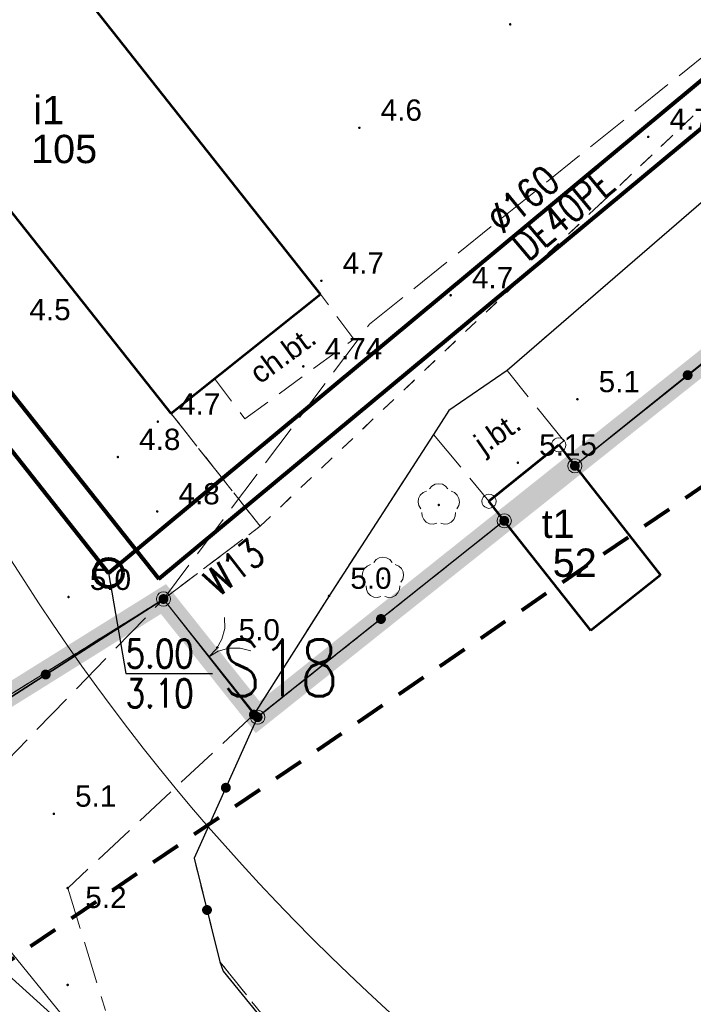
# Model space of a CAD drawing. Extents: x 5474185 to 5474933, y 5916077 to 5916824.
# Tile 124 of 256: x 5474555 to 5474579, y 5916255 to 5916289. Entities that reach past the tile are written whole.
import ezdxf
from ezdxf.enums import TextEntityAlignment as Align

# ---------------------------------------------------------------- set-up
doc = ezdxf.new("R2010")
doc.units = 0
for name, pattern in [('216-500', [2.5, 1.5, -1]), ('DASHDOT', [1, 0.5, -0.25, 0, -0.25]), ('PRZER1-1', [1, 0.5, -0.5]), ('PRZER2-1', [1.5, 1, -0.5]), ('PRZER3-1', [2, 1.5, -0.5])]:
    doc.linetypes.add(name, pattern=pattern)
for name, color, linetype in [('1-GRAN', 5, 'DASHDOT'), ('ks_Linie_odn', 2, 'CONTINUOUS'), ('ks_Opis_PZ_1', 2, 'CONTINUOUS'), ('ks_Teksty', 2, 'CONTINUOUS'), ('w_Opis_PZ_2', 7, 'CONTINUOUS')]:
    doc.layers.add(name, color=color, linetype=linetype)
for name, color, linetype, lineweight in [('GEPPGD', 253, 'CONTINUOUS', 18), ('GESBZO', 253, 'CONTINUOUS', 50), ('GESBZO_O', 253, 'CONTINUOUS', 50), ('GESDZI', 253, 'CONTINUOUS', 18), ('GESKKL', 253, 'CONTINUOUS', 18), ('GESUZY', 253, 'CONTINUOUS', 18), ('GSLKBR', 253, 'CONTINUOUS', 18), ('GSLKOG', 253, 'CONTINUOUS', 35), ('GSLKRW', 253, 'CONTINUOUS', 25), ('GSPRDL', 253, 'CONTINUOUS', 18), ('GSPWPN', 253, 'CONTINUOUS', 13), ('GSPWPN_O', 253, 'CONTINUOUS', 13), ('GSPWPS', 253, 'CONTINUOUS', 13), ('GSPWPS_O', 253, 'CONTINUOUS', 13), ('GSSKOA', 253, 'CONTINUOUS', 18), ('GSSKOA_O', 253, 'CONTINUOUS', 18), ('GSSKOD', 253, 'CONTINUOUS', 18), ('GSSKOD_O', 253, 'CONTINUOUS', 18), ('GULEPR', 254, 'CONTINUOUS', 18), ('GULKPR', 7, 'CONTINUOUS', 18), ('IS HP zasięg', 251, 'CONTINUOUS', 20), ('IS ks', 34, 'CONTINUOUS', 40), ('IS opis', 7, 'CONTINUOUS', 20), ('IS w', 4, 'CONTINUOUS', 60), ('Sieć wodociągowa', 253, 'CONTINUOUS', 40)]:
    doc.layers.add(name, color=color, linetype=linetype, lineweight=lineweight)
doc.styles.add('Arial', font='arial.ttf')
doc.styles.get("Standard").update_dxf_attribs({"font": 'simplex.shx'})

msp = doc.modelspace()

# ---------------------------------------------------------------- hatches: boundary and pattern name
at = {"layer": 'GSLKOG'}
for points in [[(5474578.5011, 5916276.536023), (5474578.456716, 5916276.546844), (5474578.416644, 5916276.568782), (5474578.383616, 5916276.600344), (5474578.359882, 5916276.639379), (5474578.34706, 5916276.683228), (5474578.346023, 5916276.7289), (5474578.356844, 5916276.773284), (5474578.378782, 5916276.813356), (5474578.410344, 5916276.846384), (5474578.449379, 5916276.870118), (5474578.493228, 5916276.88294), (5474578.5389, 5916276.883977), (5474578.583284, 5916276.873156), (5474578.623356, 5916276.851218), (5474578.656384, 5916276.819656), (5474578.680118, 5916276.780621), (5474578.69294, 5916276.736772), (5474578.693977, 5916276.6911), (5474578.683156, 5916276.646716), (5474578.661218, 5916276.606644), (5474578.629656, 5916276.573616), (5474578.590621, 5916276.549882), (5474578.546772, 5916276.53706)], [(5474578.5011, 5916276.536023), (5474578.456716, 5916276.546844), (5474578.416644, 5916276.568782), (5474578.383616, 5916276.600344), (5474578.359882, 5916276.639379), (5474578.34706, 5916276.683228), (5474578.346023, 5916276.7289), (5474578.356844, 5916276.773284), (5474578.378782, 5916276.813356), (5474578.410344, 5916276.846384), (5474578.449379, 5916276.870118), (5474578.493228, 5916276.88294), (5474578.5389, 5916276.883977), (5474578.583284, 5916276.873156), (5474578.623356, 5916276.851218), (5474578.656384, 5916276.819656), (5474578.680118, 5916276.780621), (5474578.69294, 5916276.736772), (5474578.693977, 5916276.6911), (5474578.683156, 5916276.646716), (5474578.661218, 5916276.606644), (5474578.629656, 5916276.573616), (5474578.590621, 5916276.549882), (5474578.546772, 5916276.53706)], [(5474574.5211, 5916273.336023), (5474574.476716, 5916273.346844), (5474574.436644, 5916273.368782), (5474574.403616, 5916273.400344), (5474574.379882, 5916273.439379), (5474574.36706, 5916273.483228), (5474574.366023, 5916273.5289), (5474574.376844, 5916273.573284), (5474574.398782, 5916273.613356), (5474574.430344, 5916273.646384), (5474574.469379, 5916273.670118), (5474574.513228, 5916273.68294), (5474574.5589, 5916273.683977), (5474574.603284, 5916273.673156), (5474574.643356, 5916273.651218), (5474574.676384, 5916273.619656), (5474574.700118, 5916273.580621), (5474574.71294, 5916273.536772), (5474574.713977, 5916273.4911), (5474574.703156, 5916273.446716), (5474574.681218, 5916273.406644), (5474574.649656, 5916273.373616), (5474574.610621, 5916273.349882), (5474574.566772, 5916273.33706)], [(5474572.030308, 5916271.396111), (5474571.985974, 5916271.407133), (5474571.946002, 5916271.429254), (5474571.913118, 5916271.460966), (5474571.889562, 5916271.500109), (5474571.87694, 5916271.544015), (5474571.876111, 5916271.589692), (5474571.887133, 5916271.634026), (5474571.909254, 5916271.673998), (5474571.940966, 5916271.706882), (5474571.980109, 5916271.730438), (5474572.024015, 5916271.74306), (5474572.069692, 5916271.743889), (5474572.114026, 5916271.732867), (5474572.153998, 5916271.710746), (5474572.186882, 5916271.679034), (5474572.210438, 5916271.639891), (5474572.22306, 5916271.595985), (5474572.223889, 5916271.550308), (5474572.212867, 5916271.505974), (5474572.190746, 5916271.466002), (5474572.159034, 5916271.433118), (5474572.119891, 5916271.409562), (5474572.075985, 5916271.39694)], [(5474560.03817, 5916268.635191), (5474559.992648, 5916268.639032), (5474559.949671, 5916268.654526), (5474559.912168, 5916268.680614), (5474559.882696, 5916268.71552), (5474559.863262, 5916268.756864), (5474559.855191, 5916268.80183), (5474559.859032, 5916268.847352), (5474559.874526, 5916268.890329), (5474559.900614, 5916268.927832), (5474559.93552, 5916268.957304), (5474559.976864, 5916268.976738), (5474560.02183, 5916268.984809), (5474560.067352, 5916268.980968), (5474560.110329, 5916268.965474), (5474560.147832, 5916268.939386), (5474560.177304, 5916268.90448), (5474560.196738, 5916268.863136), (5474560.204809, 5916268.81817), (5474560.200968, 5916268.772648), (5474560.185474, 5916268.729671), (5474560.159386, 5916268.692168), (5474560.12448, 5916268.662696), (5474560.083136, 5916268.643262)], [(5474567.680308, 5916267.931111), (5474567.635974, 5916267.942133), (5474567.596002, 5916267.964254), (5474567.563118, 5916267.995966), (5474567.539562, 5916268.035109), (5474567.52694, 5916268.079015), (5474567.526111, 5916268.124692), (5474567.537133, 5916268.169026), (5474567.559254, 5916268.208998), (5474567.590966, 5916268.241882), (5474567.630109, 5916268.265438), (5474567.674015, 5916268.27806), (5474567.719692, 5916268.278889), (5474567.764026, 5916268.267867), (5474567.803998, 5916268.245746), (5474567.836882, 5916268.214034), (5474567.860438, 5916268.174891), (5474567.87306, 5916268.130985), (5474567.873889, 5916268.085308), (5474567.862867, 5916268.040974), (5474567.840746, 5916268.001002), (5474567.809034, 5916267.968118), (5474567.769891, 5916267.944562), (5474567.725985, 5916267.93194)], [(5474567.680308, 5916267.931111), (5474567.635974, 5916267.942133), (5474567.596002, 5916267.964254), (5474567.563118, 5916267.995966), (5474567.539562, 5916268.035109), (5474567.52694, 5916268.079015), (5474567.526111, 5916268.124692), (5474567.537133, 5916268.169026), (5474567.559254, 5916268.208998), (5474567.590966, 5916268.241882), (5474567.630109, 5916268.265438), (5474567.674015, 5916268.27806), (5474567.719692, 5916268.278889), (5474567.764026, 5916268.267867), (5474567.803998, 5916268.245746), (5474567.836882, 5916268.214034), (5474567.860438, 5916268.174891), (5474567.87306, 5916268.130985), (5474567.873889, 5916268.085308), (5474567.862867, 5916268.040974), (5474567.840746, 5916268.001002), (5474567.809034, 5916267.968118), (5474567.769891, 5916267.944562), (5474567.725985, 5916267.93194)], [(5474555.88317, 5916265.970191), (5474555.837648, 5916265.974032), (5474555.794671, 5916265.989526), (5474555.757168, 5916266.015614), (5474555.727696, 5916266.05052), (5474555.708262, 5916266.091864), (5474555.700191, 5916266.13683), (5474555.704032, 5916266.182352), (5474555.719526, 5916266.225329), (5474555.745614, 5916266.262832), (5474555.78052, 5916266.292304), (5474555.821864, 5916266.311738), (5474555.86683, 5916266.319809), (5474555.912352, 5916266.315968), (5474555.955329, 5916266.300474), (5474555.992832, 5916266.274386), (5474556.022304, 5916266.23948), (5474556.041738, 5916266.198136), (5474556.049809, 5916266.15317), (5474556.045968, 5916266.107648), (5474556.030474, 5916266.064671), (5474556.004386, 5916266.027168), (5474555.96948, 5916265.997696), (5474555.928136, 5916265.978262)], [(5474555.88317, 5916265.970191), (5474555.837648, 5916265.974032), (5474555.794671, 5916265.989526), (5474555.757168, 5916266.015614), (5474555.727696, 5916266.05052), (5474555.708262, 5916266.091864), (5474555.700191, 5916266.13683), (5474555.704032, 5916266.182352), (5474555.719526, 5916266.225329), (5474555.745614, 5916266.262832), (5474555.78052, 5916266.292304), (5474555.821864, 5916266.311738), (5474555.86683, 5916266.319809), (5474555.912352, 5916266.315968), (5474555.955329, 5916266.300474), (5474555.992832, 5916266.274386), (5474556.022304, 5916266.23948), (5474556.041738, 5916266.198136), (5474556.049809, 5916266.15317), (5474556.045968, 5916266.107648), (5474556.030474, 5916266.064671), (5474556.004386, 5916266.027168), (5474555.96948, 5916265.997696), (5474555.928136, 5916265.978262)], [(5474563.205676, 5916264.555588), (5474563.161022, 5916264.565238), (5474563.120388, 5916264.586116), (5474563.086543, 5916264.6168), (5474563.061792, 5916264.655199), (5474563.047822, 5916264.698695), (5474563.045588, 5916264.744324), (5474563.055238, 5916264.788978), (5474563.076116, 5916264.829612), (5474563.1068, 5916264.863457), (5474563.145199, 5916264.888208), (5474563.188695, 5916264.902178), (5474563.234324, 5916264.904412), (5474563.278978, 5916264.894762), (5474563.319612, 5916264.873884), (5474563.353457, 5916264.8432), (5474563.378208, 5916264.804801), (5474563.392178, 5916264.761305), (5474563.394412, 5916264.715676), (5474563.384762, 5916264.671022), (5474563.363884, 5916264.630388), (5474563.3332, 5916264.596543), (5474563.294801, 5916264.571792), (5474563.251305, 5916264.557822)], [(5474563.36763, 5916264.465891), (5474563.321966, 5916264.46726), (5474563.278213, 5916264.480402), (5474563.239352, 5916264.50442), (5474563.208032, 5916264.537678), (5474563.186385, 5916264.577908), (5474563.175891, 5916264.62237), (5474563.17726, 5916264.668034), (5474563.190402, 5916264.711787), (5474563.21442, 5916264.750648), (5474563.247678, 5916264.781968), (5474563.287908, 5916264.803615), (5474563.33237, 5916264.814109), (5474563.378034, 5916264.81274), (5474563.421787, 5916264.799598), (5474563.460648, 5916264.77558), (5474563.491968, 5916264.742322), (5474563.513615, 5916264.702092), (5474563.524109, 5916264.65763), (5474563.52274, 5916264.611966), (5474563.509598, 5916264.568213), (5474563.48558, 5916264.529352), (5474563.452322, 5916264.498032), (5474563.412092, 5916264.476385)], [(5474562.24763, 5916261.975891), (5474562.201966, 5916261.97726), (5474562.158213, 5916261.990402), (5474562.119352, 5916262.01442), (5474562.088032, 5916262.047678), (5474562.066385, 5916262.087908), (5474562.055891, 5916262.13237), (5474562.05726, 5916262.178034), (5474562.070402, 5916262.221787), (5474562.09442, 5916262.260648), (5474562.127678, 5916262.291968), (5474562.167908, 5916262.313615), (5474562.21237, 5916262.324109), (5474562.258034, 5916262.32274), (5474562.301787, 5916262.309598), (5474562.340648, 5916262.28558), (5474562.371968, 5916262.252322), (5474562.393615, 5916262.212092), (5474562.404109, 5916262.16763), (5474562.40274, 5916262.121966), (5474562.389598, 5916262.078213), (5474562.36558, 5916262.039352), (5474562.332322, 5916262.008032), (5474562.292092, 5916261.986385)], [(5474562.24763, 5916261.975891), (5474562.201966, 5916261.97726), (5474562.158213, 5916261.990402), (5474562.119352, 5916262.01442), (5474562.088032, 5916262.047678), (5474562.066385, 5916262.087908), (5474562.055891, 5916262.13237), (5474562.05726, 5916262.178034), (5474562.070402, 5916262.221787), (5474562.09442, 5916262.260648), (5474562.127678, 5916262.291968), (5474562.167908, 5916262.313615), (5474562.21237, 5916262.324109), (5474562.258034, 5916262.32274), (5474562.301787, 5916262.309598), (5474562.340648, 5916262.28558), (5474562.371968, 5916262.252322), (5474562.393615, 5916262.212092), (5474562.404109, 5916262.16763), (5474562.40274, 5916262.121966), (5474562.389598, 5916262.078213), (5474562.36558, 5916262.039352), (5474562.332322, 5916262.008032), (5474562.292092, 5916261.986385)], [(5474561.561944, 5916257.660027), (5474561.516761, 5916257.66678), (5474561.474866, 5916257.684996), (5474561.439114, 5916257.713436), (5474561.41194, 5916257.750161), (5474561.395198, 5916257.792666), (5474561.390027, 5916257.838056), (5474561.39678, 5916257.883239), (5474561.414996, 5916257.925134), (5474561.443436, 5916257.960886), (5474561.480161, 5916257.98806), (5474561.522666, 5916258.004802), (5474561.568056, 5916258.009973), (5474561.613239, 5916258.00322), (5474561.655134, 5916257.985004), (5474561.690886, 5916257.956564), (5474561.71806, 5916257.919839), (5474561.734802, 5916257.877334), (5474561.739973, 5916257.831944), (5474561.73322, 5916257.786761), (5474561.715004, 5916257.744866), (5474561.686564, 5916257.709114), (5474561.649839, 5916257.68194), (5474561.607334, 5916257.665198)], [(5474561.561944, 5916257.660027), (5474561.516761, 5916257.66678), (5474561.474866, 5916257.684996), (5474561.439114, 5916257.713436), (5474561.41194, 5916257.750161), (5474561.395198, 5916257.792666), (5474561.390027, 5916257.838056), (5474561.39678, 5916257.883239), (5474561.414996, 5916257.925134), (5474561.443436, 5916257.960886), (5474561.480161, 5916257.98806), (5474561.522666, 5916258.004802), (5474561.568056, 5916258.009973), (5474561.613239, 5916258.00322), (5474561.655134, 5916257.985004), (5474561.690886, 5916257.956564), (5474561.71806, 5916257.919839), (5474561.734802, 5916257.877334), (5474561.739973, 5916257.831944), (5474561.73322, 5916257.786761), (5474561.715004, 5916257.744866), (5474561.686564, 5916257.709114), (5474561.649839, 5916257.68194), (5474561.607334, 5916257.665198)]]:
    msp.add_hatch(color=256, dxfattribs=at).paths.add_polyline_path(points)
at = {"layer": 'GSPRDL'}
for points in [[(5474569.74, 5916272.085), (5474569.726094, 5916272.087202), (5474569.71355, 5916272.093594), (5474569.703594, 5916272.10355), (5474569.697202, 5916272.116094), (5474569.695, 5916272.13), (5474569.697202, 5916272.143906), (5474569.703594, 5916272.15645), (5474569.71355, 5916272.166406), (5474569.726094, 5916272.172798), (5474569.74, 5916272.175), (5474569.753906, 5916272.172798), (5474569.76645, 5916272.166406), (5474569.776406, 5916272.15645), (5474569.782798, 5916272.143906), (5474569.785, 5916272.13), (5474569.782798, 5916272.116094), (5474569.776406, 5916272.10355), (5474569.76645, 5916272.093594), (5474569.753906, 5916272.087202)], [(5474567.77, 5916269.495), (5474567.756094, 5916269.497202), (5474567.74355, 5916269.503594), (5474567.733594, 5916269.51355), (5474567.727202, 5916269.526094), (5474567.725, 5916269.54), (5474567.727202, 5916269.553906), (5474567.733594, 5916269.56645), (5474567.74355, 5916269.576406), (5474567.756094, 5916269.582798), (5474567.77, 5916269.585), (5474567.783906, 5916269.582798), (5474567.79645, 5916269.576406), (5474567.806406, 5916269.56645), (5474567.812798, 5916269.553906), (5474567.815, 5916269.54), (5474567.812798, 5916269.526094), (5474567.806406, 5916269.51355), (5474567.79645, 5916269.503594), (5474567.783906, 5916269.497202)]]:
    msp.add_hatch(color=256, dxfattribs=at).paths.add_polyline_path(points)
at = {"layer": 'GSPWPN'}
for points in [[(5474572.26, 5916289.045), (5474572.248353, 5916289.046533), (5474572.2375, 5916289.051029), (5474572.22818, 5916289.05818), (5474572.221029, 5916289.0675), (5474572.216533, 5916289.078353), (5474572.215, 5916289.09), (5474572.216533, 5916289.101647), (5474572.221029, 5916289.1125), (5474572.22818, 5916289.12182), (5474572.2375, 5916289.128971), (5474572.248353, 5916289.133467), (5474572.26, 5916289.135), (5474572.271647, 5916289.133467), (5474572.2825, 5916289.128971), (5474572.29182, 5916289.12182), (5474572.298971, 5916289.1125), (5474572.303467, 5916289.101647), (5474572.305, 5916289.09), (5474572.303467, 5916289.078353), (5474572.298971, 5916289.0675), (5474572.29182, 5916289.05818), (5474572.2825, 5916289.051029), (5474572.271647, 5916289.046533)], [(5474566.94, 5916285.395), (5474566.928353, 5916285.396533), (5474566.9175, 5916285.401029), (5474566.90818, 5916285.40818), (5474566.901029, 5916285.4175), (5474566.896533, 5916285.428353), (5474566.895, 5916285.44), (5474566.896533, 5916285.451647), (5474566.901029, 5916285.4625), (5474566.90818, 5916285.47182), (5474566.9175, 5916285.478971), (5474566.928353, 5916285.483467), (5474566.94, 5916285.485), (5474566.951647, 5916285.483467), (5474566.9625, 5916285.478971), (5474566.97182, 5916285.47182), (5474566.978971, 5916285.4625), (5474566.983467, 5916285.451647), (5474566.985, 5916285.44), (5474566.983467, 5916285.428353), (5474566.978971, 5916285.4175), (5474566.97182, 5916285.40818), (5474566.9625, 5916285.401029), (5474566.951647, 5916285.396533)], [(5474577.13, 5916285.075), (5474577.118353, 5916285.076533), (5474577.1075, 5916285.081029), (5474577.09818, 5916285.08818), (5474577.091029, 5916285.0975), (5474577.086533, 5916285.108353), (5474577.085, 5916285.12), (5474577.086533, 5916285.131647), (5474577.091029, 5916285.1425), (5474577.09818, 5916285.15182), (5474577.1075, 5916285.158971), (5474577.118353, 5916285.163467), (5474577.13, 5916285.165), (5474577.141647, 5916285.163467), (5474577.1525, 5916285.158971), (5474577.16182, 5916285.15182), (5474577.168971, 5916285.1425), (5474577.173467, 5916285.131647), (5474577.175, 5916285.12), (5474577.173467, 5916285.108353), (5474577.168971, 5916285.0975), (5474577.16182, 5916285.08818), (5474577.1525, 5916285.081029), (5474577.141647, 5916285.076533)], [(5474565.6, 5916279.995), (5474565.588353, 5916279.996533), (5474565.5775, 5916280.001029), (5474565.56818, 5916280.00818), (5474565.561029, 5916280.0175), (5474565.556533, 5916280.028353), (5474565.555, 5916280.04), (5474565.556533, 5916280.051647), (5474565.561029, 5916280.0625), (5474565.56818, 5916280.07182), (5474565.5775, 5916280.078971), (5474565.588353, 5916280.083467), (5474565.6, 5916280.085), (5474565.611647, 5916280.083467), (5474565.6225, 5916280.078971), (5474565.63182, 5916280.07182), (5474565.638971, 5916280.0625), (5474565.643467, 5916280.051647), (5474565.645, 5916280.04), (5474565.643467, 5916280.028353), (5474565.638971, 5916280.0175), (5474565.63182, 5916280.00818), (5474565.6225, 5916280.001029), (5474565.611647, 5916279.996533)], [(5474570.16, 5916279.485), (5474570.148353, 5916279.486533), (5474570.1375, 5916279.491029), (5474570.12818, 5916279.49818), (5474570.121029, 5916279.5075), (5474570.116533, 5916279.518353), (5474570.115, 5916279.53), (5474570.116533, 5916279.541647), (5474570.121029, 5916279.5525), (5474570.12818, 5916279.56182), (5474570.1375, 5916279.568971), (5474570.148353, 5916279.573467), (5474570.16, 5916279.575), (5474570.171647, 5916279.573467), (5474570.1825, 5916279.568971), (5474570.19182, 5916279.56182), (5474570.198971, 5916279.5525), (5474570.203467, 5916279.541647), (5474570.205, 5916279.53), (5474570.203467, 5916279.518353), (5474570.198971, 5916279.5075), (5474570.19182, 5916279.49818), (5474570.1825, 5916279.491029), (5474570.171647, 5916279.486533)], [(5474574.63, 5916275.815), (5474574.618353, 5916275.816533), (5474574.6075, 5916275.821029), (5474574.59818, 5916275.82818), (5474574.591029, 5916275.8375), (5474574.586533, 5916275.848353), (5474574.585, 5916275.86), (5474574.586533, 5916275.871647), (5474574.591029, 5916275.8825), (5474574.59818, 5916275.89182), (5474574.6075, 5916275.898971), (5474574.618353, 5916275.903467), (5474574.63, 5916275.905), (5474574.641647, 5916275.903467), (5474574.6525, 5916275.898971), (5474574.66182, 5916275.89182), (5474574.668971, 5916275.8825), (5474574.673467, 5916275.871647), (5474574.675, 5916275.86), (5474574.673467, 5916275.848353), (5474574.668971, 5916275.8375), (5474574.66182, 5916275.82818), (5474574.6525, 5916275.821029), (5474574.641647, 5916275.816533)], [(5474559.83, 5916275.025), (5474559.818353, 5916275.026533), (5474559.8075, 5916275.031029), (5474559.79818, 5916275.03818), (5474559.791029, 5916275.0475), (5474559.786533, 5916275.058353), (5474559.785, 5916275.07), (5474559.786533, 5916275.081647), (5474559.791029, 5916275.0925), (5474559.79818, 5916275.10182), (5474559.8075, 5916275.108971), (5474559.818353, 5916275.113467), (5474559.83, 5916275.115), (5474559.841647, 5916275.113467), (5474559.8525, 5916275.108971), (5474559.86182, 5916275.10182), (5474559.868971, 5916275.0925), (5474559.873467, 5916275.081647), (5474559.875, 5916275.07), (5474559.873467, 5916275.058353), (5474559.868971, 5916275.0475), (5474559.86182, 5916275.03818), (5474559.8525, 5916275.031029), (5474559.841647, 5916275.026533)], [(5474558.42, 5916273.775), (5474558.408353, 5916273.776533), (5474558.3975, 5916273.781029), (5474558.38818, 5916273.78818), (5474558.381029, 5916273.7975), (5474558.376533, 5916273.808353), (5474558.375, 5916273.82), (5474558.376533, 5916273.831647), (5474558.381029, 5916273.8425), (5474558.38818, 5916273.85182), (5474558.3975, 5916273.858971), (5474558.408353, 5916273.863467), (5474558.42, 5916273.865), (5474558.431647, 5916273.863467), (5474558.4425, 5916273.858971), (5474558.45182, 5916273.85182), (5474558.458971, 5916273.8425), (5474558.463467, 5916273.831647), (5474558.465, 5916273.82), (5474558.463467, 5916273.808353), (5474558.458971, 5916273.7975), (5474558.45182, 5916273.78818), (5474558.4425, 5916273.781029), (5474558.431647, 5916273.776533)], [(5474559.81, 5916271.855), (5474559.798353, 5916271.856533), (5474559.7875, 5916271.861029), (5474559.77818, 5916271.86818), (5474559.771029, 5916271.8775), (5474559.766533, 5916271.888353), (5474559.765, 5916271.9), (5474559.766533, 5916271.911647), (5474559.771029, 5916271.9225), (5474559.77818, 5916271.93182), (5474559.7875, 5916271.938971), (5474559.798353, 5916271.943467), (5474559.81, 5916271.945), (5474559.821647, 5916271.943467), (5474559.8325, 5916271.938971), (5474559.84182, 5916271.93182), (5474559.848971, 5916271.9225), (5474559.853467, 5916271.911647), (5474559.855, 5916271.9), (5474559.853467, 5916271.888353), (5474559.848971, 5916271.8775), (5474559.84182, 5916271.86818), (5474559.8325, 5916271.861029), (5474559.821647, 5916271.856533)], [(5474556.68, 5916268.835), (5474556.668353, 5916268.836533), (5474556.6575, 5916268.841029), (5474556.64818, 5916268.84818), (5474556.641029, 5916268.8575), (5474556.636533, 5916268.868353), (5474556.635, 5916268.88), (5474556.636533, 5916268.891647), (5474556.641029, 5916268.9025), (5474556.64818, 5916268.91182), (5474556.6575, 5916268.918971), (5474556.668353, 5916268.923467), (5474556.68, 5916268.925), (5474556.691647, 5916268.923467), (5474556.7025, 5916268.918971), (5474556.71182, 5916268.91182), (5474556.718971, 5916268.9025), (5474556.723467, 5916268.891647), (5474556.725, 5916268.88), (5474556.723467, 5916268.868353), (5474556.718971, 5916268.8575), (5474556.71182, 5916268.84818), (5474556.7025, 5916268.841029), (5474556.691647, 5916268.836533)], [(5474565.87, 5916268.875), (5474565.858353, 5916268.876533), (5474565.8475, 5916268.881029), (5474565.83818, 5916268.88818), (5474565.831029, 5916268.8975), (5474565.826533, 5916268.908353), (5474565.825, 5916268.92), (5474565.826533, 5916268.931647), (5474565.831029, 5916268.9425), (5474565.83818, 5916268.95182), (5474565.8475, 5916268.958971), (5474565.858353, 5916268.963467), (5474565.87, 5916268.965), (5474565.881647, 5916268.963467), (5474565.8925, 5916268.958971), (5474565.90182, 5916268.95182), (5474565.908971, 5916268.9425), (5474565.913467, 5916268.931647), (5474565.915, 5916268.92), (5474565.913467, 5916268.908353), (5474565.908971, 5916268.8975), (5474565.90182, 5916268.88818), (5474565.8925, 5916268.881029), (5474565.881647, 5916268.876533)], [(5474561.93, 5916267.055), (5474561.918353, 5916267.056533), (5474561.9075, 5916267.061029), (5474561.89818, 5916267.06818), (5474561.891029, 5916267.0775), (5474561.886533, 5916267.088353), (5474561.885, 5916267.1), (5474561.886533, 5916267.111647), (5474561.891029, 5916267.1225), (5474561.89818, 5916267.13182), (5474561.9075, 5916267.138971), (5474561.918353, 5916267.143467), (5474561.93, 5916267.145), (5474561.941647, 5916267.143467), (5474561.9525, 5916267.138971), (5474561.96182, 5916267.13182), (5474561.968971, 5916267.1225), (5474561.973467, 5916267.111647), (5474561.975, 5916267.1), (5474561.973467, 5916267.088353), (5474561.968971, 5916267.0775), (5474561.96182, 5916267.06818), (5474561.9525, 5916267.061029), (5474561.941647, 5916267.056533)], [(5474556.16, 5916261.185), (5474556.148353, 5916261.186533), (5474556.1375, 5916261.191029), (5474556.12818, 5916261.19818), (5474556.121029, 5916261.2075), (5474556.116533, 5916261.218353), (5474556.115, 5916261.23), (5474556.116533, 5916261.241647), (5474556.121029, 5916261.2525), (5474556.12818, 5916261.26182), (5474556.1375, 5916261.268971), (5474556.148353, 5916261.273467), (5474556.16, 5916261.275), (5474556.171647, 5916261.273467), (5474556.1825, 5916261.268971), (5474556.19182, 5916261.26182), (5474556.198971, 5916261.2525), (5474556.203467, 5916261.241647), (5474556.205, 5916261.23), (5474556.203467, 5916261.218353), (5474556.198971, 5916261.2075), (5474556.19182, 5916261.19818), (5474556.1825, 5916261.191029), (5474556.171647, 5916261.186533)], [(5474556.65, 5916258.565), (5474556.638353, 5916258.566533), (5474556.6275, 5916258.571029), (5474556.61818, 5916258.57818), (5474556.611029, 5916258.5875), (5474556.606533, 5916258.598353), (5474556.605, 5916258.61), (5474556.606533, 5916258.621647), (5474556.611029, 5916258.6325), (5474556.61818, 5916258.64182), (5474556.6275, 5916258.648971), (5474556.638353, 5916258.653467), (5474556.65, 5916258.655), (5474556.661647, 5916258.653467), (5474556.6725, 5916258.648971), (5474556.68182, 5916258.64182), (5474556.688971, 5916258.6325), (5474556.693467, 5916258.621647), (5474556.695, 5916258.61), (5474556.693467, 5916258.598353), (5474556.688971, 5916258.5875), (5474556.68182, 5916258.57818), (5474556.6725, 5916258.571029), (5474556.661647, 5916258.566533)], [(5474556.65, 5916255.145), (5474556.638353, 5916255.146533), (5474556.6275, 5916255.151029), (5474556.61818, 5916255.15818), (5474556.611029, 5916255.1675), (5474556.606533, 5916255.178353), (5474556.605, 5916255.19), (5474556.606533, 5916255.201647), (5474556.611029, 5916255.2125), (5474556.61818, 5916255.22182), (5474556.6275, 5916255.228971), (5474556.638353, 5916255.233467), (5474556.65, 5916255.235), (5474556.661647, 5916255.233467), (5474556.6725, 5916255.228971), (5474556.68182, 5916255.22182), (5474556.688971, 5916255.2125), (5474556.693467, 5916255.201647), (5474556.695, 5916255.19), (5474556.693467, 5916255.178353), (5474556.688971, 5916255.1675), (5474556.68182, 5916255.15818), (5474556.6725, 5916255.151029), (5474556.661647, 5916255.146533)]]:
    msp.add_hatch(color=256, dxfattribs=at).paths.add_polyline_path(points)
at = {"layer": 'GSPWPS'}
for points in [[(5474564.96, 5916276.975), (5474564.948353, 5916276.976533), (5474564.9375, 5916276.981029), (5474564.92818, 5916276.98818), (5474564.921029, 5916276.9975), (5474564.916533, 5916277.008353), (5474564.915, 5916277.02), (5474564.916533, 5916277.031647), (5474564.921029, 5916277.0425), (5474564.92818, 5916277.05182), (5474564.9375, 5916277.058971), (5474564.948353, 5916277.063467), (5474564.96, 5916277.065), (5474564.971647, 5916277.063467), (5474564.9825, 5916277.058971), (5474564.99182, 5916277.05182), (5474564.998971, 5916277.0425), (5474565.003467, 5916277.031647), (5474565.005, 5916277.02), (5474565.003467, 5916277.008353), (5474564.998971, 5916276.9975), (5474564.99182, 5916276.98818), (5474564.9825, 5916276.981029), (5474564.971647, 5916276.976533)], [(5474572.53, 5916273.575), (5474572.518353, 5916273.576533), (5474572.5075, 5916273.581029), (5474572.49818, 5916273.58818), (5474572.491029, 5916273.5975), (5474572.486533, 5916273.608353), (5474572.485, 5916273.62), (5474572.486533, 5916273.631647), (5474572.491029, 5916273.6425), (5474572.49818, 5916273.65182), (5474572.5075, 5916273.658971), (5474572.518353, 5916273.663467), (5474572.53, 5916273.665), (5474572.541647, 5916273.663467), (5474572.5525, 5916273.658971), (5474572.56182, 5916273.65182), (5474572.568971, 5916273.6425), (5474572.573467, 5916273.631647), (5474572.575, 5916273.62), (5474572.573467, 5916273.608353), (5474572.568971, 5916273.5975), (5474572.56182, 5916273.58818), (5474572.5525, 5916273.581029), (5474572.541647, 5916273.576533)]]:
    msp.add_hatch(color=256, dxfattribs=at).paths.add_polyline_path(points)

# ---------------------------------------------------------------- linework, layer by layer
at = {"layer": '1-GRAN', "ltscale": 5, "const_width": 0.8, "elevation": 10.08}
msp.add_lwpolyline([(5474751.83, 5916275.64), (5474751.14, 5916273.94), (5474644.79, 5916221), (5474615.29, 5916258.3), (5474592.4, 5916287.8), (5474563.35, 5916264.64), (5474560.03, 5916268.81), (5474550.58, 5916262.91), (5474454.86, 5916375.82)], dxfattribs=at)
at = {"layer": 'GEPPGD', "elevation": 10.24, "flags": 128}
for points in [[(5474573.97, 5916274.5), (5474574.047254, 5916274.487764), (5474574.116946, 5916274.452254), (5474574.172254, 5916274.396946), (5474574.207764, 5916274.327254), (5474574.22, 5916274.25), (5474574.207764, 5916274.172746), (5474574.172254, 5916274.103054), (5474574.116946, 5916274.047746), (5474574.047254, 5916274.012236), (5474573.97, 5916274), (5474573.892746, 5916274.012236), (5474573.823054, 5916274.047746), (5474573.767746, 5916274.103054), (5474573.732236, 5916274.172746), (5474573.72, 5916274.25), (5474573.732236, 5916274.327254), (5474573.767746, 5916274.396946), (5474573.823054, 5916274.452254), (5474573.892746, 5916274.487764), (5474573.97, 5916274.5)], [(5474574.54, 5916273.76), (5474574.617254, 5916273.747764), (5474574.686946, 5916273.712254), (5474574.742254, 5916273.656946), (5474574.777764, 5916273.587254), (5474574.79, 5916273.51), (5474574.777764, 5916273.432746), (5474574.742254, 5916273.363054), (5474574.686946, 5916273.307746), (5474574.617254, 5916273.272236), (5474574.54, 5916273.26), (5474574.462746, 5916273.272236), (5474574.393054, 5916273.307746), (5474574.337746, 5916273.363054), (5474574.302236, 5916273.432746), (5474574.29, 5916273.51), (5474574.302236, 5916273.587254), (5474574.337746, 5916273.656946), (5474574.393054, 5916273.712254), (5474574.462746, 5916273.747764), (5474574.54, 5916273.76)], [(5474571.51, 5916272.51), (5474571.587254, 5916272.497764), (5474571.656946, 5916272.462254), (5474571.712254, 5916272.406946), (5474571.747764, 5916272.337254), (5474571.76, 5916272.26), (5474571.747764, 5916272.182746), (5474571.712254, 5916272.113054), (5474571.656946, 5916272.057746), (5474571.587254, 5916272.022236), (5474571.51, 5916272.01), (5474571.432746, 5916272.022236), (5474571.363054, 5916272.057746), (5474571.307746, 5916272.113054), (5474571.272236, 5916272.182746), (5474571.26, 5916272.26), (5474571.272236, 5916272.337254), (5474571.307746, 5916272.406946), (5474571.363054, 5916272.462254), (5474571.432746, 5916272.497764), (5474571.51, 5916272.51)], [(5474572.05, 5916271.82), (5474572.127254, 5916271.807764), (5474572.196946, 5916271.772254), (5474572.252254, 5916271.716946), (5474572.287764, 5916271.647254), (5474572.3, 5916271.57), (5474572.287764, 5916271.492746), (5474572.252254, 5916271.423054), (5474572.196946, 5916271.367746), (5474572.127254, 5916271.332236), (5474572.05, 5916271.32), (5474571.972746, 5916271.332236), (5474571.903054, 5916271.367746), (5474571.847746, 5916271.423054), (5474571.812236, 5916271.492746), (5474571.8, 5916271.57), (5474571.812236, 5916271.647254), (5474571.847746, 5916271.716946), (5474571.903054, 5916271.772254), (5474571.972746, 5916271.807764), (5474572.05, 5916271.82)], [(5474560.03, 5916269.06), (5474560.107254, 5916269.047764), (5474560.176946, 5916269.012254), (5474560.232254, 5916268.956946), (5474560.267764, 5916268.887254), (5474560.28, 5916268.81), (5474560.267764, 5916268.732746), (5474560.232254, 5916268.663054), (5474560.176946, 5916268.607746), (5474560.107254, 5916268.572236), (5474560.03, 5916268.56), (5474559.952746, 5916268.572236), (5474559.883054, 5916268.607746), (5474559.827746, 5916268.663054), (5474559.792236, 5916268.732746), (5474559.78, 5916268.81), (5474559.792236, 5916268.887254), (5474559.827746, 5916268.956946), (5474559.883054, 5916269.012254), (5474559.952746, 5916269.047764), (5474560.03, 5916269.06)], [(5474563.35, 5916264.89), (5474563.427254, 5916264.877764), (5474563.496946, 5916264.842254), (5474563.552254, 5916264.786946), (5474563.587764, 5916264.717254), (5474563.6, 5916264.64), (5474563.587764, 5916264.562746), (5474563.552254, 5916264.493054), (5474563.496946, 5916264.437746), (5474563.427254, 5916264.402236), (5474563.35, 5916264.39), (5474563.272746, 5916264.402236), (5474563.203054, 5916264.437746), (5474563.147746, 5916264.493054), (5474563.112236, 5916264.562746), (5474563.1, 5916264.64), (5474563.112236, 5916264.717254), (5474563.147746, 5916264.786946), (5474563.203054, 5916264.842254), (5474563.272746, 5916264.877764), (5474563.35, 5916264.89)]]:
    msp.add_lwpolyline(points, close=True, dxfattribs=at)
at = {"layer": 'GESBZO', "linetype": 'Continuous', "lineweight": 53}
for p, q in [((5474565.57, 5916279.57, 10.18), (5474552.7, 5916295.87, 10.18)), ((5474547.48, 5916291.52, 10.18), (5474560.29, 5916275.36, 10.18)), ((5474560.29, 5916275.36, 10.18), (5474565.57, 5916279.57, 10.18)), ((5474571.51, 5916272.26, 10.18), (5474573.97, 5916274.25, 10.18)), ((5474573.97, 5916274.25, 10.18), (5474574.54, 5916273.51, 10.18)), ((5474574.54, 5916273.51, 10.18), (5474577.56, 5916269.65, 10.18)), ((5474572.05, 5916271.57, 10.18), (5474571.51, 5916272.26, 10.18)), ((5474575.1, 5916267.7, 10.18), (5474572.05, 5916271.57, 10.18)), ((5474577.56, 5916269.65, 10.18), (5474575.1, 5916267.7, 10.18))]:
    msp.add_line(p, q, dxfattribs=at)
at = {"layer": 'GESDZI', "linetype": 'Continuous', "lineweight": 13}
for p, q in [((5474592.4, 5916287.8, 10.22), (5474574.54, 5916273.51, 10.22)), ((5474574.54, 5916273.51, 10.22), (5474592.4, 5916287.8, 10.22)), ((5474573.97, 5916274.25, 10.22), (5474571.51, 5916272.26, 10.22)), ((5474571.51, 5916272.26, 10.22), (5474573.97, 5916274.25, 10.22)), ((5474574.54, 5916273.51, 10.22), (5474573.97, 5916274.25, 10.22)), ((5474573.97, 5916274.25, 10.22), (5474574.54, 5916273.51, 10.22)), ((5474571.51, 5916272.26, 10.22), (5474572.05, 5916271.57, 10.22)), ((5474572.05, 5916271.57, 10.22), (5474571.51, 5916272.26, 10.22)), ((5474572.05, 5916271.57, 10.22), (5474563.35, 5916264.64, 10.22)), ((5474563.35, 5916264.64, 10.22), (5474572.05, 5916271.57, 10.22)), ((5474560.03, 5916268.81, 10.22), (5474550.58, 5916262.91, 10.22)), ((5474550.58, 5916262.91, 10.22), (5474560.03, 5916268.81, 10.22)), ((5474563.35, 5916264.64, 10.22), (5474560.03, 5916268.81, 10.22)), ((5474560.03, 5916268.81, 10.22), (5474563.35, 5916264.64, 10.22))]:
    msp.add_line(p, q, dxfattribs=at)
at = {"layer": 'GESKKL', "linetype": 'PRZER3-1', "lineweight": 13}
for p, q in [((5474560.28, 5916275.38, 10.06), (5474547.46, 5916291.61, 10.06)), ((5474592.4, 5916287.8, 10.06), (5474574.54, 5916273.51, 10.06)), ((5474563.44, 5916271.38, 10.06), (5474560.28, 5916275.38, 10.06)), ((5474573.97, 5916274.25, 10.06), (5474571.51, 5916272.26, 10.06)), ((5474574.54, 5916273.51, 10.06), (5474573.97, 5916274.25, 10.06)), ((5474571.51, 5916272.26, 10.06), (5474572.05, 5916271.57, 10.06)), ((5474572.05, 5916271.57, 10.06), (5474563.35, 5916264.64, 10.06)), ((5474560.03, 5916268.81, 10.06), (5474563.44, 5916271.38, 10.06)), ((5474550.58, 5916262.91, 10.06), (5474560.03, 5916268.81, 10.06)), ((5474563.35, 5916264.64, 10.06), (5474561.11, 5916259.66, 10.06)), ((5474561.11, 5916259.66, 10.06), (5474562.02, 5916256.01, 10.06)), ((5474562.02, 5916256.01, 10.06), (5474568.46, 5916247.96, 10.06))]:
    msp.add_line(p, q, dxfattribs=at)
at = {"layer": 'GESUZY', "linetype": 'PRZER1-1', "lineweight": 13}
for p, q in [((5474575.4, 5916282.72, 10.08), (5474588.16, 5916294.8, 10.08)), ((5474588.16, 5916294.8, 10.08), (5474575.4, 5916282.72, 10.08)), ((5474560.28, 5916275.38, 10.08), (5474547.46, 5916291.61, 10.08)), ((5474547.46, 5916291.61, 10.08), (5474560.28, 5916275.38, 10.08)), ((5474592.4, 5916287.8, 10.08), (5474574.54, 5916273.51, 10.08)), ((5474574.54, 5916273.51, 10.08), (5474592.4, 5916287.8, 10.08)), ((5474563.44, 5916271.38, 10.08), (5474575.4, 5916282.72, 10.08)), ((5474575.4, 5916282.72, 10.08), (5474563.44, 5916271.38, 10.08)), ((5474563.44, 5916271.38, 10.08), (5474560.28, 5916275.38, 10.08)), ((5474560.28, 5916275.38, 10.08), (5474563.44, 5916271.38, 10.08)), ((5474573.97, 5916274.25, 10.08), (5474571.51, 5916272.26, 10.08)), ((5474571.51, 5916272.26, 10.08), (5474573.97, 5916274.25, 10.08)), ((5474574.54, 5916273.51, 10.08), (5474573.97, 5916274.25, 10.08)), ((5474573.97, 5916274.25, 10.08), (5474574.54, 5916273.51, 10.08)), ((5474571.51, 5916272.26, 10.08), (5474572.05, 5916271.57, 10.08)), ((5474572.05, 5916271.57, 10.08), (5474571.51, 5916272.26, 10.08)), ((5474572.05, 5916271.57, 10.08), (5474563.35, 5916264.64, 10.08)), ((5474563.35, 5916264.64, 10.08), (5474572.05, 5916271.57, 10.08)), ((5474560.03, 5916268.81, 10.08), (5474563.44, 5916271.38, 10.08)), ((5474563.44, 5916271.38, 10.08), (5474560.03, 5916268.81, 10.08)), ((5474550.58, 5916262.91, 10.08), (5474560.03, 5916268.81, 10.08)), ((5474560.03, 5916268.81, 10.08), (5474550.58, 5916262.91, 10.08)), ((5474563.35, 5916264.64, 10.08), (5474561.11, 5916259.66, 10.08)), ((5474561.11, 5916259.66, 10.08), (5474563.35, 5916264.64, 10.08)), ((5474561.11, 5916259.66, 10.08), (5474562.02, 5916256.01, 10.08)), ((5474562.02, 5916256.01, 10.08), (5474561.11, 5916259.66, 10.08)), ((5474562.02, 5916256.01, 10.08), (5474568.46, 5916247.96, 10.08)), ((5474568.46, 5916247.96, 10.08), (5474562.02, 5916256.01, 10.08))]:
    msp.add_line(p, q, dxfattribs=at)
at = {"layer": 'GSLKBR', "linetype": 'Continuous', "lineweight": 18, "elevation": 10.18, "flags": 128}
msp.add_lwpolyline([(5474563.22, 5916264.73), (5474560.03, 5916268.81)], dxfattribs=at)
at = {"layer": 'GSLKBR', "elevation": 10.18, "flags": 128}
for points in [[(5474562.186412, 5916268.160977), (5474562.189969, 5916267.769415), (5474562.092061, 5916267.390274), (5474561.899361, 5916267.049392), (5474561.625, 5916266.77)], [(5474561.625, 5916266.77), (5474561.962324, 5916266.968862), (5474562.339624, 5916267.073642), (5474562.731186, 5916267.077199), (5474563.110327, 5916266.979292)]]:
    msp.add_lwpolyline(points, dxfattribs=at)
at = {"layer": 'GSLKOG', "linetype": 'Continuous', "lineweight": 30}
for p, q in [((5474582.5, 5916279.91, 10.18), (5474574.54, 5916273.51, 10.18)), ((5474572.05, 5916271.57, 10.18), (5474563.35, 5916264.64, 10.18)), ((5474563.35, 5916264.64, 10.18), (5474561.11, 5916259.66, 10.18)), ((5474563.35, 5916264.64, 10.18), (5474563.22, 5916264.73, 10.18)), ((5474561.11, 5916259.66, 10.18), (5474562.02, 5916256.01, 10.18)), ((5474562.02, 5916256.01, 10.18), (5474562.13, 5916255.68, 10.18)), ((5474562.13, 5916255.68, 10.18), (5474568.79, 5916247.54, 10.18))]:
    msp.add_line(p, q, dxfattribs=at)
at = {"layer": 'GSLKOG', "linetype": 'Continuous', "lineweight": 35, "elevation": 10.18, "flags": 128}
msp.add_lwpolyline([(5474560.03, 5916268.81), (5474551.72, 5916263.48)], dxfattribs=at)
at = {"layer": 'GSLKRW', "linetype": 'Continuous', "lineweight": 30}
for p, q in [((5474579.62, 5916283.34, 10.18), (5474572.15, 5916276.88, 10.18)), ((5474572.15, 5916276.88, 10.18), (5474570.09, 5916275.46, 10.18)), ((5474570.09, 5916275.46, 10.18), (5474569.56, 5916274.62, 10.18)), ((5474569.56, 5916274.62, 10.18), (5474565.87, 5916268.92, 10.18)), ((5474565.87, 5916268.92, 10.18), (5474563.22, 5916264.73, 10.18))]:
    msp.add_line(p, q, dxfattribs=at)
at = {"layer": 'GSPRDL', "elevation": 10.12, "flags": 128}
for points in [[(5474569.415723, 5916272.693333), (5474569.499447, 5916272.792679), (5474569.612044, 5916272.857494), (5474569.74, 5916272.88), (5474569.867956, 5916272.857494), (5474569.980553, 5916272.792679), (5474570.064277, 5916272.693333)], [(5474569.104031, 5916271.995674), (5474569.03542, 5916272.105999), (5474569.008571, 5916272.233115), (5474569.026708, 5916272.361763), (5474569.087652, 5916272.476501), (5474569.18409, 5916272.563559), (5474569.304445, 5916272.612485)], [(5474570.175555, 5916272.612485), (5474570.29591, 5916272.563559), (5474570.392348, 5916272.476501), (5474570.453292, 5916272.361763), (5474570.471429, 5916272.233115), (5474570.44458, 5916272.105999), (5474570.375969, 5916271.995674)], [(5474569.671227, 5916271.483649), (5474569.545099, 5916271.452488), (5474569.415908, 5916271.466234), (5474569.299161, 5916271.523237), (5474569.208871, 5916271.616655), (5474569.155875, 5916271.735275), (5474569.146535, 5916271.864859)], [(5474570.333465, 5916271.864859), (5474570.324125, 5916271.735275), (5474570.271129, 5916271.616655), (5474570.180839, 5916271.523237), (5474570.064092, 5916271.466234), (5474569.934901, 5916271.452488), (5474569.808773, 5916271.483649)], [(5474567.134031, 5916269.405674), (5474567.06542, 5916269.515999), (5474567.038571, 5916269.643115), (5474567.056708, 5916269.771763), (5474567.117652, 5916269.886501), (5474567.21409, 5916269.973559), (5474567.334445, 5916270.022485)], [(5474567.445723, 5916270.103333), (5474567.529447, 5916270.202679), (5474567.642044, 5916270.267494), (5474567.77, 5916270.29), (5474567.897956, 5916270.267494), (5474568.010553, 5916270.202679), (5474568.094277, 5916270.103333)], [(5474568.205555, 5916270.022485), (5474568.32591, 5916269.973559), (5474568.422348, 5916269.886501), (5474568.483292, 5916269.771763), (5474568.501429, 5916269.643115), (5474568.47458, 5916269.515999), (5474568.405969, 5916269.405674)], [(5474567.701227, 5916268.893649), (5474567.575099, 5916268.862488), (5474567.445908, 5916268.876234), (5474567.329161, 5916268.933237), (5474567.238871, 5916269.026655), (5474567.185875, 5916269.145275), (5474567.176535, 5916269.274859)], [(5474568.363465, 5916269.274859), (5474568.354125, 5916269.145275), (5474568.301129, 5916269.026655), (5474568.210839, 5916268.933237), (5474568.094092, 5916268.876234), (5474567.964901, 5916268.862488), (5474567.838773, 5916268.893649)]]:
    msp.add_lwpolyline(points, dxfattribs=at)
at = {"layer": 'GSSKOA', "linetype": 'PRZER3-1', "lineweight": 13}
for p, q in [((5474567.3, 5916278.51, 10.18), (5474589.14, 5916296.05, 10.18)), ((5474579.62, 5916283.34, 10.18), (5474572.15, 5916276.88, 10.18)), ((5474560.03, 5916268.81, 10.18), (5474567.3, 5916278.51, 10.18)), ((5474572.15, 5916276.88, 10.18), (5474570.09, 5916275.46, 10.18)), ((5474572.15, 5916276.88, 10.18), (5474570.09, 5916275.46, 10.18)), ((5474574.15, 5916274.39, 10.18), (5474572.15, 5916276.88, 10.18)), ((5474570.09, 5916275.46, 10.18), (5474569.56, 5916274.62, 10.18)), ((5474570.09, 5916275.46, 10.18), (5474569.56, 5916274.62, 10.18)), ((5474569.56, 5916274.62, 10.18), (5474565.87, 5916268.92, 10.18)), ((5474569.56, 5916274.62, 10.18), (5474571.51, 5916272.26, 10.18)), ((5474571.51, 5916272.26, 10.18), (5474574.15, 5916274.39, 10.18)), ((5474552.78, 5916261.33, 10.18), (5474560.03, 5916268.81, 10.18)), ((5474563.22, 5916264.73, 10.18), (5474560.03, 5916268.81, 10.18)), ((5474560.03, 5916268.81, 10.18), (5474563.22, 5916264.73, 10.18)), ((5474565.87, 5916268.92, 10.18), (5474563.22, 5916264.73, 10.18)), ((5474563.22, 5916264.73, 10.18), (5474556.65, 5916258.61, 10.18)), ((5474556.65, 5916258.61, 10.18), (5474557.98, 5916254.29, 10.18))]:
    msp.add_line(p, q, dxfattribs=at)
at = {"layer": 'GSSKOD', "linetype": 'PRZER2-1', "lineweight": 13}
for p, q in [((5474565.57, 5916279.57, 10.18), (5474561.83, 5916276.59, 10.18)), ((5474566.74, 5916277.98, 10.18), (5474565.57, 5916279.57, 10.18)), ((5474562.9, 5916275.17, 10.18), (5474566.74, 5916277.98, 10.18)), ((5474561.83, 5916276.59, 10.18), (5474562.9, 5916275.17, 10.18))]:
    msp.add_line(p, q, dxfattribs=at)
at = {"layer": 'GULEPR', "linetype": 'Continuous', "lineweight": 13}
msp.add_line((5474547.74, 5916261.67, 10.14), (5474564.01, 5916247.03, 10.14), dxfattribs=at)
at = {"layer": 'GULKPR', "linetype": 'Continuous', "lineweight": 13}
msp.add_line((5474574.79, 5916231.61, 10.14), (5474550.69, 5916261.21, 10.14), dxfattribs=at)
at = {"layer": 'IS HP zasięg', "lineweight": 20, "ltscale": 0.7}
msp.add_circle((5474618.317819, 5916309.855134, 10.16), 75, dxfattribs=at)
at = {"layer": 'IS ks', "lineweight": 80, "ltscale": 0.7}
for p in [(5474616.94, 5916318.67), (5474536.46, 5916297.02)]:
    msp.add_line(p, (5474558.095714, 5916269.726235), dxfattribs=at)
msp.add_circle((5474558.094811, 5916269.731678, 10.128828), 0.5, dxfattribs=at)
at = {"layer": 'IS w', "lineweight": 80, "ltscale": 0.7}
for p, q in [((5474537.657214, 5916297.536608), (5474559.863878, 5916269.522579)), ((5474559.863878, 5916269.522579), (5474589.150991, 5916293.855105))]:
    msp.add_line(p, q, dxfattribs=at)
at = {"layer": 'ks_Linie_odn'}
msp.add_lwpolyline([(5474558.09, 5916269.73), (5474558.6966, 5916266.1815), (5474561.7566, 5916266.1815)], dxfattribs=at)
at = {"layer": 'Sieć wodociągowa', "linetype": '216-500', "lineweight": 80, "ltscale": 0.7, "flags": 128}
msp.add_lwpolyline([(5474639.869806, 5916212.126617), (5474591.959812, 5916281.625874), (5474551.712383, 5916254.056825), (5474329.196562, 5916529.052215), (5474464.624498, 5916643.592803), (5474589.816575, 5916486.173867), (5474604.985748, 5916472.173823), (5474772.523912, 5916261.364361), (5474653.387527, 5916193.483494), (5474639.869806, 5916212.126617)], close=True, dxfattribs=at)

# ---------------------------------------------------------------- texts
at = {"layer": 'GESBZO_O', "linetype": 'Continuous', "lineweight": 0, "style": 'Arial'}
for s, p in [('i1', (5474556.525, 5916285.567598, 10.8)), ('t1', (5474574.535, 5916270.966696, 10.8))]:
    msp.add_text(s, height=1, dxfattribs=at).set_placement(p, align=Align.RIGHT)
for s, p in [('105', (5474556.525, 5916284.192598, 10.8)), ('52', (5474574.535, 5916269.591696, 10.8))]:
    msp.add_text(s, height=1, dxfattribs=at).set_placement(p, align=Align.CENTER)
at = {"layer": 'GSPWPN_O', "linetype": 'Continuous', "lineweight": 0, "style": 'Arial'}
for s, p in [('4.6', (5474567.69, 5916285.69, 10.8)), ('4.7', (5474577.88, 5916285.37, 10.8)), ('4.7', (5474566.35, 5916280.29, 10.8)), ('4.7', (5474570.91, 5916279.78, 10.8)), ('4.5', (5474555.3, 5916278.65, 10.8)), ('5.1', (5474575.38, 5916276.11, 10.8)), ('4.7', (5474560.58, 5916275.32, 10.8)), ('4.8', (5474559.17, 5916274.07, 10.8)), ('4.8', (5474560.56, 5916272.15, 10.8)), ('5.0', (5474557.43, 5916269.13, 10.8)), ('5.0', (5474566.62, 5916269.17, 10.8)), ('5.0', (5474562.68, 5916267.35, 10.8)), ('5.1', (5474556.91, 5916261.48, 10.8)), ('5.2', (5474557.270949, 5916257.905025, 10.8))]:
    msp.add_text(s, height=0.75, dxfattribs=at).set_placement(p)
at = {"layer": 'GSPWPS_O', "linetype": 'Continuous', "lineweight": 0, "style": 'Arial'}
for s, p in [('4.74', (5474565.71, 5916277.27, 10.8)), ('5.15', (5474573.28, 5916273.87, 10.8))]:
    msp.add_text(s, height=0.75, dxfattribs=at).set_placement(p)
at = {"layer": 'GSSKOA_O', "linetype": 'Continuous', "lineweight": 0, "style": 'Arial'}
msp.add_text('j.bt.', height=0.75, rotation=34.579298, dxfattribs=at).set_placement((5474572.021562, 5916274.365869, 10.8), align=Align.CENTER)
at = {"layer": 'GSSKOD_O', "linetype": 'Continuous', "lineweight": 0, "style": 'Arial'}
msp.add_text('ch.bt.', height=0.75, rotation=36.195567, dxfattribs=at).set_placement((5474564.458312, 5916277.127974, 10.8), align=Align.CENTER)
at = {"layer": 'IS opis', "lineweight": 80, "ltscale": 0.7, "width": 0.8}
for s, p in [('∅160', (5474571.972156, 5916281.655517, 0.579664)), ('DE40PE', (5474572.8778, 5916280.700358, 10.659664))]:
    msp.add_text(s, height=1, rotation=39.7520078, dxfattribs=at).set_placement(p)
at = {"layer": 'ks_Opis_PZ_1', "width": 0.8}
msp.add_text('S18', height=2, dxfattribs=at).set_placement((5474562.0966, 5916265.3815))
at = {"layer": 'ks_Teksty', "width": 0.8}
for s, p in [('5.00', (5474558.6966, 5916266.3815)), ('3.10', (5474558.6966, 5916264.9815))]:
    msp.add_text(s, height=1, dxfattribs=at).set_placement(p)
at = {"layer": 'w_Opis_PZ_2', "width": 0.8}
msp.add_text('W13', height=1, rotation=38.4037928, dxfattribs=at).set_placement((5474561.975412, 5916268.860978, 10.18))

doc.saveas('drawing.dxf')
